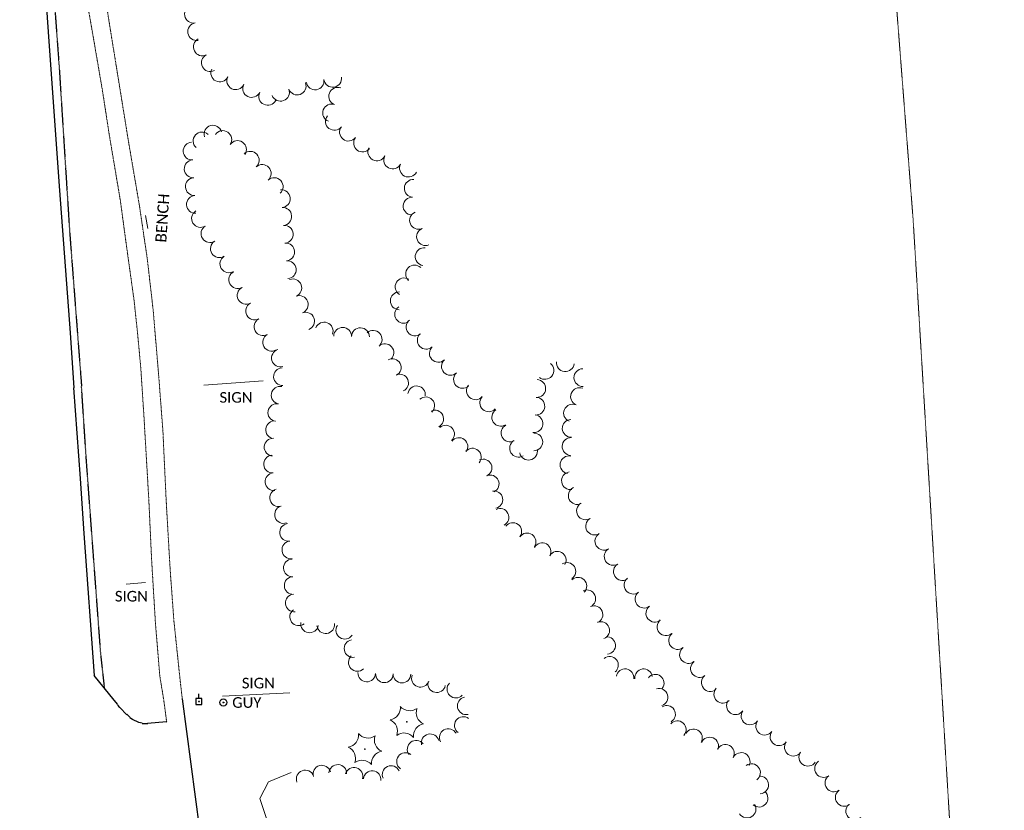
# Model space of a CAD drawing. Extents: x 386237 to 390135, y 96958 to 113752.
# Tile 84 of 116: x 388473 to 388917, y 106869 to 107226. Entities that reach past the tile are written whole.
import ezdxf
from ezdxf.enums import TextEntityAlignment as Align
from ezdxf.lldxf.tags import DXFTag

# ---------------------------------------------------------------- set-up
doc = ezdxf.new("R2010")
doc.units = 0
doc.header["$MEASUREMENT"] = 0
doc.linetypes.add('Wisdot3', pattern=[0.1875, 0.125, -0.0625])
doc.linetypes.add('Wisdot5', pattern=[0.1, 0.05, -0.05])
for name, color, linetype, lineweight in [('E_LAND_TreeLine', 81, 'Etrel', 18), ('E_LAND_Vegetation', 81, 'Continuous', 18), ('E_MAP_Limits', 81, 'Wisdot3', 18), ('E_MISCPROP', 31, 'Continuous', 18), ('E_PATH_Sidewalk', 51, 'Wisdot5', 18), ('E_RDWY', 21, 'Continuous', 25), ('E_RDWY_AsphConc', 201, 'Continuous', 25), ('E_RDWY_Gravel', 21, 'Wisdot3', 25), ('E_SGN', 21, 'Continuous', 18), ('E_UTL_EGuyWire', 201, 'Continuous', 25), ('E_UTL_EPowerPole', 231, 'Eelec', 25)]:
    doc.layers.add(name, color=color, linetype=linetype, lineweight=lineweight)
doc.styles.add('CalibriLight', font='calibril.ttf')
tags = doc.linetypes.add('Eelec', pattern='A,0.275,-0.05,["E",CalibriLight,S=0.07,R=0,X=-0.025,Y=-0.035],-0.05,0.875', length=1.25).pattern_tags.tags
tags[6] = DXFTag(74, 10)
doc.linetypes.add('Etrel', pattern='A,0,[14,dgnlstyle-ewdotudls.shx,S=0.00065925,R=0,X=0,Y=0],-0.082294', length=0.082294)

# ---------------------------------------------------------------- blocks, each defined once
blk = doc.blocks.new('GUY')
at = {"color": 0, "linetype": 'ByBlock', "lineweight": -2, "transparency": 16777216}
for radius in [4, 0.5]:
    blk.add_circle((0, 0), radius, dxfattribs=at)
at = {"color": 0, "linetype": 'ByBlock', "lineweight": -2, "transparency": 16777216, "style": 'CalibriLight'}
blk.add_text('GUY', height=12, dxfattribs=at).set_placement((10, 0), align=Align.MIDDLE_LEFT)
blk = doc.blocks.new('CTRE')
at = {"color": 0, "linetype": 'ByBlock', "lineweight": -2, "transparency": 16777216}
blk.add_circle((0, 0), 0.223, dxfattribs=at)
for centre, start, end in [((-11.97, 8.96), 280.2067, 5.97162), ((1.81, 14.92), 220.21132, 305.97623), ((13.83, 5.89), 160.21133, 245.97624), ((-13.83, -5.9), 340.21132, 65.97623), ((-1.81, -14.93), 40.21133, 125.97624)]:
    blk.add_arc(centre, 7.87, start, end, dxfattribs=at)
at = {"color": 0, "linetype": 'ByBlock', "lineweight": -2, "transparency": 16777216, "extrusion": (0, 0, -1)}
blk.add_arc((-12.03, -9.04), 7.87, 354.07279, 79.74889, dxfattribs=at)
blk = doc.blocks.new('PPOL')
at = {"color": 0, "linetype": 'ByBlock', "lineweight": -2, "transparency": 16777216}
blk.add_line((-0.1, 4.5), (-0.1, 11.6), dxfattribs=at)
at = {"color": 0, "linetype": 'ByBlock', "lineweight": -2, "transparency": 16777216, "flags": 128}
blk.add_lwpolyline([(-4.6, -4.5), (4.4, -4.5), (4.4, 4.5), (-4.6, 4.5)], close=True, dxfattribs=at)
at = {"color": 0, "linetype": 'ByBlock', "lineweight": -2, "transparency": 16777216}
blk.add_circle((0, 0), 0.582, dxfattribs=at)
blk = doc.blocks.new('SIGN')
at = {"color": 0, "linetype": 'ByBlock', "lineweight": -2, "transparency": 16777216, "style": 'CalibriLight'}
blk.add_text('SIGN', height=12, dxfattribs=at).set_placement((0, 0), align=Align.MIDDLE_CENTER)

msp = doc.modelspace()

# ---------------------------------------------------------------- linework, layer by layer
at = {"layer": 'E_LAND_TreeLine'}
for p, q in [((388585.45, 106882.21), (388581.58, 106874.68)), ((388595.65, 106886.35), (388585.45, 106882.21)), ((388581.58, 106874.68), (388585.08, 106863.86))]:
    msp.add_line(p, q, dxfattribs=at)
at = {"layer": 'E_LAND_Vegetation'}
for centre, radius, start, end in [((388551.6, 107228.69), 4.01, 100.194, 280.1787), ((388553.02, 107220.8), 4.01, 100.194, 280.1787), ((388555.57, 107213.92), 4.01, 116.8715, 296.8562), ((388559.19, 107206.77), 4.01, 116.8715, 296.8562), ((388563.44, 107202.15), 4.01, 154.0132, 333.9979), ((388570.64, 107198.64), 4.01, 154.0132, 333.9979), ((388598.36, 107196.24), 4.01, 200.6081, 20.5927), ((388606.46, 107198.55), 4.01, 188.3611, 8.3458), ((388614.39, 107199.71), 4.01, 188.3611, 8.3458), ((388577.85, 107195.13), 4.01, 154.0132, 333.9979), ((388585.06, 107191.61), 4.01, 154.0132, 333.9979), ((388590.85, 107193.41), 4.01, 200.6081, 20.5927), ((388616.66, 107191.63), 4.01, 69.7633, 249.7479), ((388613.88, 107184.11), 4.01, 69.7633, 249.7479), ((388615.16, 107180.33), 4.01, 142.2985, 322.2832), ((388555.45, 107171.47), 4.02, 47.8634, 227.8481), ((388560.38, 107174.51), 4.02, 16.1977, 196.1823), ((388564.82, 107172.09), 4.02, 325.8954, 145.8801), ((388621.5, 107175.43), 4.01, 142.2985, 322.2832), ((388550.98, 107166.92), 4.02, 93.5664, 273.551), ((388571.48, 107167.58), 4.02, 325.8954, 145.8801), ((388627.85, 107170.52), 4.01, 142.2985, 322.2832), ((388577.2, 107162.76), 4.02, 312.2032, 132.1878), ((388634.29, 107166.5), 4.01, 152.9138, 332.8985), ((388551.48, 107158.89), 4.02, 93.5664, 273.551), ((388641.43, 107162.85), 4.01, 152.9138, 332.8985), ((388582.61, 107156.8), 4.02, 312.2032, 132.1878), ((388648.57, 107159.2), 4.01, 152.9138, 332.8985), ((388551.98, 107150.86), 4.02, 93.5664, 273.551), ((388588.01, 107150.84), 4.02, 312.2032, 132.1878), ((388650.71, 107150.06), 4.01, 86.2127, 266.1974), ((388591.2, 107145.4), 4.02, 274.7681, 94.7527), ((388552.48, 107142.84), 4.02, 93.5664, 273.551), ((388650.18, 107142.06), 4.01, 86.2127, 266.1974), ((388554.78, 107136.47), 4.02, 121.9875, 301.9722), ((388591.87, 107137.38), 4.02, 274.7681, 94.7527), ((388653.11, 107135.64), 4.01, 113.115, 293.0996), ((388559.04, 107129.65), 4.02, 121.9875, 301.9722), ((388592.54, 107129.37), 4.02, 274.7681, 94.7527), ((388656.25, 107128.26), 4.01, 113.115, 293.0996), ((388563.3, 107122.83), 4.02, 121.9875, 301.9722), ((388593.2, 107121.36), 4.02, 274.7681, 94.7527), ((388655.63, 107119.25), 4.01, 82.3115, 262.2961), ((388567.56, 107116.01), 4.02, 121.9875, 301.9722), ((388593.87, 107113.34), 4.02, 274.7681, 94.7527), ((388651.31, 107111.42), 4.01, 46.0245, 226.0092), ((388571.59, 107108.89), 4.02, 118.0443, 298.029), ((388596.41, 107105.14), 4.02, 291.0214, 111.0061), ((388646.6, 107105.6), 4.01, 59.1861, 239.1708), ((388575.37, 107101.79), 4.02, 118.0443, 298.029), ((388599.29, 107097.64), 4.02, 291.0214, 111.0061), ((388644.41, 107099.3), 4.01, 89.1933, 269.178), ((388579.15, 107094.69), 4.02, 118.0443, 298.029), ((388646.39, 107093.2), 4.01, 123.7283, 303.713), ((388582.93, 107087.59), 4.02, 118.0443, 298.029), ((388602.18, 107090.13), 4.02, 291.0214, 111.0061), ((388610.51, 107085.65), 4.02, 338.8316, 158.8163), ((388618.86, 107083.28), 4.02, 358.6968, 178.6815), ((388626.9, 107083.1), 4.02, 358.6968, 178.6815), ((388651.5, 107087.48), 4.01, 128.498, 308.4827), ((388586.86, 107080.64), 4.02, 119.4969, 299.4815), ((388632.62, 107081.91), 4.02, 311.599, 131.5837), ((388656.57, 107081.48), 4.01, 132.8905, 312.8752), ((388637.95, 107075.9), 4.02, 311.599, 131.5837), ((388662.03, 107075.6), 4.01, 132.8905, 312.8752), ((388590.81, 107073.46), 3.99, 106.2542, 286.2389), ((388641.3, 107069.22), 3.94, 297.6518, 117.6364), ((388591.73, 107065.07), 3.99, 92.5324, 272.5171), ((388667.48, 107069.71), 4.01, 132.7653, 312.7499), ((388710.14, 107067.86), 4.01, 230.7654, 50.7501), ((388719.29, 107071.35), 4.01, 174.0084, 353.9931), ((388727.23, 107064.63), 4.01, 90.7946, 270.7792), ((388644.64, 107062.23), 3.94, 294.0253, 114.01), ((388672.93, 107063.82), 4.01, 132.7653, 312.7499), ((388590.64, 107056.69), 3.99, 79.2848, 259.2695), ((388652.22, 107056.93), 3.94, 352.0308, 172.0155), ((388678.75, 107058.68), 4.01, 139.4547, 319.4394), ((388706.42, 107059.73), 4.01, 267.2325, 87.2171), ((388725.7, 107056.09), 4.01, 68.9709, 248.9555), ((388656.39, 107051.96), 3.94, 312.2433, 132.228), ((388684.76, 107053.26), 4.01, 137.5268, 317.5115), ((388706, 107051.73), 4.01, 266.8163, 86.8009), ((388589.16, 107048.85), 3.99, 79.2848, 259.2695), ((388722.57, 107048.62), 4.01, 66.7561, 246.7408), ((388660.47, 107046), 3.94, 296.1578, 116.1424), ((388690.17, 107046.72), 4.01, 123.0361, 303.0208), ((388705.18, 107043.88), 4.01, 263.248, 83.2327), ((388588.15, 107041.09), 3.99, 83.3181, 263.3028), ((388665.36, 107039.18), 3.94, 312.6617, 132.6463), ((388694.35, 107039.65), 4.01, 117.6703, 297.655), ((388721.95, 107041.74), 4.01, 92.5226, 272.5073), ((388671.37, 107033.58), 3.94, 322.9378, 142.9225), ((388705.09, 107035.62), 4.01, 269.9252, 89.9099), ((388721.88, 107033.54), 4.01, 87.4837, 267.4684), ((388587.48, 107033.26), 3.99, 86.6707, 266.6554), ((388698.22, 107032.77), 4.01, 120.9167, 300.9014), ((388587.23, 107025.6), 3.99, 94.9104, 274.8951), ((388677.46, 107028.81), 3.94, 318.8907, 138.8754), ((388702.7, 107031.42), 4.01, 191.4039, 11.3885), ((388720.98, 107025.28), 4.01, 79.2008, 259.1854), ((388682.27, 107023.9), 3.94, 294.0649, 114.0496), ((388587.91, 107017.65), 3.99, 94.9104, 274.8951), ((388685.48, 107016.7), 3.94, 294.0649, 114.0496), ((388721.64, 107018.1), 4.01, 99.1081, 279.0927), ((388589.98, 107010.38), 3.99, 106.1665, 286.1512), ((388687.18, 107009.52), 3.94, 280.9814, 100.9661), ((388724.69, 107011.38), 4.01, 115.822, 295.8067), ((388592.22, 107002.84), 3.99, 109.1154, 289.1001), ((388728.43, 107004.49), 4.01, 120.7839, 300.7686), ((388689.89, 107001.6), 3.94, 296.7018, 116.6865), ((388594.47, 106994.78), 3.99, 97.5198, 277.5045), ((388695.66, 106995.19), 3.94, 323.7515, 143.7362), ((388732.53, 106997.6), 4.01, 120.7839, 300.7686), ((388702.09, 106990.54), 3.94, 325.454, 145.4387), ((388736.7, 106990.78), 4.01, 121.4315, 301.4162), ((388595.51, 106986.87), 3.99, 97.5198, 277.5045), ((388708.85, 106986.12), 3.94, 331.1514, 151.1361), ((388715.71, 106982.29), 3.94, 330.3722, 150.3568), ((388740.88, 106983.92), 4.01, 121.3127, 301.2973), ((388596.21, 106978.75), 3.99, 92.526, 272.5107), ((388720.08, 106977.2), 3.94, 302.881, 122.8657), ((388745.05, 106977.07), 4.01, 121.3127, 301.2973), ((388596.56, 106970.78), 3.99, 92.526, 272.5107), ((388725.03, 106970.54), 3.94, 315.7407, 135.7253), ((388749.83, 106970.96), 4.01, 128.5064, 308.4911), ((388597.05, 106962.93), 3.99, 95.6471, 275.6318), ((388729.05, 106964.84), 3.94, 294.3262, 114.3109), ((388754.8, 106964.63), 4.01, 127.5665, 307.5512), ((388599.05, 106956.68), 3.99, 127.0923, 307.077), ((388732.28, 106957.67), 3.94, 293.6472, 113.6319), ((388759.69, 106958.27), 4.01, 127.5665, 307.5512), ((388603.97, 106953.46), 3.99, 170.2951, 350.2798), ((388611.24, 106953.11), 3.99, 187.2913, 7.276), ((388735.32, 106950.5), 3.94, 291.2183, 111.2029), ((388764.74, 106952.17), 4.01, 130.2014, 310.186), ((388619.82, 106950.58), 3.99, 146.3336, 326.3183), ((388769.95, 106945.96), 4.01, 127.9552, 307.9399), ((388623.58, 106942.32), 3.99, 99.9856, 279.9702), ((388737.98, 106943.73), 3.94, 274.567, 94.5517), ((388774.88, 106939.63), 4.01, 127.9552, 307.9399), ((388625.52, 106936.09), 3.99, 133.4832, 313.4679), ((388739.29, 106934.84), 3.94, 308.6417, 128.6264), ((388779.82, 106933.31), 4.01, 127.9552, 307.9399), ((388629.74, 106931.3), 3.99, 177.5562, 357.5409), ((388637.71, 106930.95), 3.99, 177.5562, 357.5409), ((388746.26, 106929.23), 3.94, 351.4903, 171.475), ((388754.62, 106929.2), 3.94, 7.1026, 187.0873), ((388645.62, 106930.83), 3.99, 179.3452, 359.3299), ((388653.98, 106928.92), 3.99, 159.961, 339.9457), ((388661.28, 106926.47), 3.99, 167.2715, 347.2562), ((388669.96, 106924.03), 3.99, 136.4044, 316.3891), ((388759.89, 106926.75), 3.94, 322.535, 142.5197), ((388784.75, 106926.98), 4.01, 127.9552, 307.9399), ((388761.63, 106920.35), 3.94, 287.0245, 107.0092), ((388790.34, 106921.7), 4.01, 136.7723, 316.7569), ((388674.62, 106916.5), 3.99, 102.3048, 282.2895), ((388796.05, 106916.52), 4.01, 145.1632, 325.1479), ((388765.01, 106912.68), 3.94, 301.2311, 121.2157), ((388802.63, 106911.94), 4.01, 145.1632, 325.1479), ((388673.31, 106907.59), 3.99, 53.669, 233.6537), ((388769.85, 106905.76), 3.94, 318.5417, 138.5263), ((388809.25, 106907.29), 4.01, 143.5094, 323.4941), ((388666.52, 106902.16), 3.99, 29.0968, 209.0814), ((388777.11, 106902), 3.99, 330.2054, 150.1901), ((388815.69, 106902.52), 4.01, 143.5094, 323.4941), ((388652.02, 106896.88), 3.99, 37.2982, 217.2829), ((388658.37, 106899.79), 3.99, 14.2357, 194.2204), ((388784.43, 106898.32), 3.99, 336.3263, 156.311), ((388822.17, 106897.83), 4.01, 144.2037, 324.1884), ((388791.54, 106895.04), 3.99, 332.6241, 152.6088), ((388798.63, 106891.37), 3.99, 332.6241, 152.6088), ((388828.7, 106893.28), 4.01, 145.9177, 325.9024), ((388647.25, 106891.34), 3.99, 53.8664, 233.8511), ((388835.81, 106888.19), 4.01, 125.5219, 305.5065), ((388601.98, 106883.46), 3.99, 19.9378, 199.9225), ((388609.5, 106885.65), 3.99, 15.9933, 195.9779), ((388616.68, 106885.95), 3.99, 356.6462, 176.6309), ((388623.98, 106884.62), 3.99, 343.0302, 163.0149), ((388632.2, 106883.17), 3.99, 354.0939, 174.0786), ((388640.74, 106885.44), 3.99, 24.6656, 204.6503), ((388803.29, 106886.33), 3.99, 306.3922, 126.3769), ((388806.98, 106880.78), 3.99, 273.5869, 93.5716), ((388840.47, 106881.67), 4.01, 125.5219, 305.5065), ((388806.68, 106874.79), 3.99, 228.3318, 48.3165), ((388845.13, 106875.14), 4.01, 125.5219, 305.5065), ((388801.3, 106869.88), 3.99, 211.4891, 31.4737), ((388849.86, 106869), 4.01, 132.5533, 312.538)]:
    msp.add_arc(centre, radius, start, end, dxfattribs=at)
at = {"layer": 'E_MAP_Limits', "lineweight": 0, "flags": 128}
for points in [[(388801.36, 108149.03), (388832.67, 107695.05), (388876.2, 107135.79)], [(388917.31, 106458.29), (388876.2, 107135.79)]]:
    msp.add_lwpolyline(points, dxfattribs=at)
at = {"layer": 'E_PATH_Sidewalk', "flags": 128}
for points in [[(388507.05, 107387.35), (388502.43, 107376.47), (388498.28, 107366.51), (388495.4, 107357.03), (388494.43, 107352.51), (388493.54, 107347.42), (388493.18, 107343.2), (388493.33, 107338.66), (388493.51, 107333.56), (388493.74, 107323.51), (388495.64, 107302.58), (388498.15, 107274.99), (388500.69, 107251.72), (388502.26, 107242.01), (388506.86, 107215.61), (388510.65, 107193.51), (388513.54, 107174.69), (388518.62, 107144.49), (388522.14, 107118.5), (388524.75, 107099.9), (388526.39, 107084.57), (388527.64, 107071.02), (388527.94, 107067.39)], [(388535.73, 107067.76), (388533.38, 107095.42), (388530.74, 107118.35), (388527.23, 107142.14), (388522.03, 107172.73), (388516.54, 107206.68), (388513.7, 107224.21), (388511.25, 107240.01), (388509.77, 107252.09), (388507.76, 107264.76), (388506.75, 107276.46), (388505.02, 107295.83), (388503.89, 107309.1), (388503.26, 107319.18), (388502.7, 107330.67), (388502.7, 107337.24), (388502.89, 107341.57), (388503.55, 107346.76), (388504.42, 107350.88), (388506.23, 107357.29), (388509.29, 107366.1), (388512.44, 107374.12), (388516.63, 107382.97)], [(388527.94, 107067.39), (388529.28, 107046.7), (388531.47, 107009.22), (388532.7, 106982.53), (388534.47, 106953.29), (388536.4, 106930.01)], [(388546.53, 106919.58), (388545.39, 106929.82), (388542.76, 106954.91), (388541.06, 106978.17), (388539.27, 107009.31), (388537.8, 107040.64), (388535.73, 107067.76)], [(388536.4, 106930.01), (388538.12, 106919.53)]]:
    msp.add_lwpolyline(points, dxfattribs=at)
at = {"layer": 'E_PATH_Sidewalk', "extrusion": (0.99151, 0.130029, 0), "elevation": 399142.17, "flags": 128}
msp.add_lwpolyline([(55490.42, 1611.67), (55480.01, 1611.78)], dxfattribs=at)
at = {"layer": 'E_RDWY', "flags": 128}
for points in [[(388480.4, 107495.26), (388473.21, 107495.29), (388473.75, 107459.77), (388475.34, 107393.58), (388476.34, 107354.71), (388481.68, 107283.76), (388486.34, 107216.38), (388491.17, 107149.17), (388495.95, 107084.88), (388497.7, 107060.07)], [(388502.29, 106994.22), (388500.58, 107019.11), (388497.7, 107060.07)], [(388506.89, 106930.12), (388502.29, 106994.22)]]:
    msp.add_lwpolyline(points, dxfattribs=at)
at = {"layer": 'E_RDWY_AsphConc', "extrusion": (-0.779955, -0.625835, 0), "elevation": -369938.67, "flags": 128}
msp.add_lwpolyline([(159754.9, 1612.46), (159740.52, 227.78)], dxfattribs=at)
at = {"layer": 'E_RDWY_AsphConc', "flags": 128}
for points, elevation in [([(388515.9, 106918.9), (388515.9, 106918.9)], 1612.46), ([(388517.46, 106916.88), (388517.46, 106916.88)], 1612.45), ([(388518.38, 106915.83), (388518.38, 106915.83)], 1612.44), ([(388521.54, 106912.52), (388521.54, 106912.52)], 1612.34), ([(388522.92, 106911.23), (388522.92, 106911.23)], 1612.29), ([(388524.09, 106910.41), (388524.09, 106910.41)], 1612.22), ([(388526.92, 106908.97), (388526.92, 106908.97)], 1612.05), ([(388528.4, 106908.54), (388528.4, 106908.54)], 1612)]:
    msp.add_lwpolyline(points, dxfattribs=dict(at, elevation=elevation))
at = {"layer": 'E_RDWY_AsphConc', "extrusion": (-0.789537, -0.613703, 0), "elevation": -372364.19, "flags": 128}
msp.add_lwpolyline([(154019.31, 1612.45), (154016.76, 1612.46)], dxfattribs=at)
at = {"layer": 'E_RDWY_AsphConc', "flags": 128}
msp.add_lwpolyline([(388546.49, 106919.58), (388554.25, 106860.67), (388555.58, 106848.53), (388557.55, 106831.1), (388560.28, 106811), (388567.45, 106768.58), (388568.32, 106763.11), (388568.32, 106763.11), (388568.4, 106760.57), (388568.4, 106760.57), (388567.63, 106751.96), (388567.63, 106751.96), (388566.56, 106745.21), (388566.56, 106745.21), (388566.22, 106743.82), (388566.22, 106743.82), (388565.14, 106740.55)], dxfattribs=at)
at = {"layer": 'E_RDWY_AsphConc', "extrusion": (-0.755391, -0.655274, 0), "elevation": -363542.5, "flags": 128}
msp.add_lwpolyline([(173822.82, 1612.44), (173821.42, 1612.45)], dxfattribs=at)
at = {"layer": 'E_RDWY_AsphConc', "extrusion": (-0.721528, -0.692385, 0), "elevation": -354353.81, "flags": 128}
msp.add_lwpolyline([(191866.25, 1612.34), (191861.67, 1612.44)], dxfattribs=at)
at = {"layer": 'E_RDWY_AsphConc', "extrusion": (-0.683885, -0.72959, 0), "elevation": -343706.41, "flags": 128}
msp.add_lwpolyline([(210347.28, 1612.29), (210345.39, 1612.34)], dxfattribs=at)
at = {"layer": 'E_RDWY_AsphConc', "extrusion": (-0.577469, -0.816413, 0), "elevation": -311643.48, "flags": 128}
msp.add_lwpolyline([(255458.7, 1612.22), (255457.27, 1612.29)], dxfattribs=at)
at = {"layer": 'E_RDWY_AsphConc', "extrusion": (-0.453456, -0.891279, 0), "elevation": -271465.45, "flags": 128}
msp.add_lwpolyline([(297807.33, 1612.05), (297804.15, 1612.22)], dxfattribs=at)
at = {"layer": 'E_RDWY_AsphConc', "extrusion": (-0.27506, -0.961427, 0), "elevation": -209653.44, "flags": 128}
msp.add_lwpolyline([(344135.42, 1612), (344133.89, 1612.05)], dxfattribs=at)
at = {"layer": 'E_RDWY_AsphConc', "extrusion": (0.089519, -0.995985, 0), "elevation": -71698.35, "flags": 128}
msp.add_lwpolyline([(396549.93, 1611.78), (396541.33, 1611.91)], dxfattribs=at)
at = {"layer": 'E_RDWY_AsphConc', "extrusion": (-0.042129, -0.999112, 0), "elevation": -123181.82, "flags": 128}
msp.add_lwpolyline([(383682.06, 1611.91), (383679.54, 1612)], dxfattribs=at)
at = {"layer": 'E_RDWY_Gravel', "flags": 128}
for points in [[(388486.81, 107261.76), (388491, 107204.95), (388495.66, 107131.34), (388501.1, 107060.73)], [(388509.76, 106940.35), (388505.89, 106992.29), (388503.32, 107026.97), (388501.1, 107060.73)]]:
    msp.add_lwpolyline(points, dxfattribs=at)
at = {"layer": 'E_RDWY_Gravel', "extrusion": (-0.993828, -0.110928, 0), "elevation": -397974.73, "flags": 128}
msp.add_lwpolyline([(-63167.6, 1612.58), (-63183.74, 1612.6)], dxfattribs=at)
at = {"layer": 'E_SGN', "ltscale": 5}
for p, q in [((388530.96, 107131.89), (388529.91, 107137.86)), ((388556.27, 107061.24), (388583.01, 107063.24)), ((388521.22, 106971.43), (388529.95, 106972.08)), ((388564.64, 106920.78), (388595.09, 106922.4))]:
    msp.add_line(p, q, dxfattribs=at)

# ---------------------------------------------------------------- block references
at = {"layer": 'E_LAND_Vegetation', "xscale": 0.7108526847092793, "yscale": 0.7108526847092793, "zscale": 0.7108526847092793}
for p in [(388647.84, 106909.25), (388628.94, 106896.93)]:
    msp.add_blockref('CTRE', p, dxfattribs=at)
at = {"layer": 'E_SGN', "xscale": 0.3999999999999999, "yscale": 0.3999999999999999, "zscale": 0.3999999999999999}
for p in [(388570.77, 107055.71), (388523.58, 106965.96), (388580.85, 106926.74)]:
    msp.add_blockref('SIGN', p, dxfattribs=at)
at = {"layer": 'E_UTL_EGuyWire', "xscale": 0.3999999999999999, "yscale": 0.3999999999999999, "zscale": 0.3999999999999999}
msp.add_blockref('GUY', (388565.07, 106917.99), dxfattribs=at)
at = {"layer": 'E_UTL_EPowerPole', "xscale": 0.2981736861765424, "yscale": 0.2981736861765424, "zscale": 0.2981736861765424}
msp.add_blockref('PPOL', (388554.08, 106918.46), dxfattribs=at)

# ---------------------------------------------------------------- texts
at = {"layer": 'E_MISCPROP', "style": 'CalibriLight'}
msp.add_text('BENCH', height=5, rotation=86.2162, dxfattribs=at).set_placement((388539.31, 107125.48))

doc.saveas('drawing.dxf')
